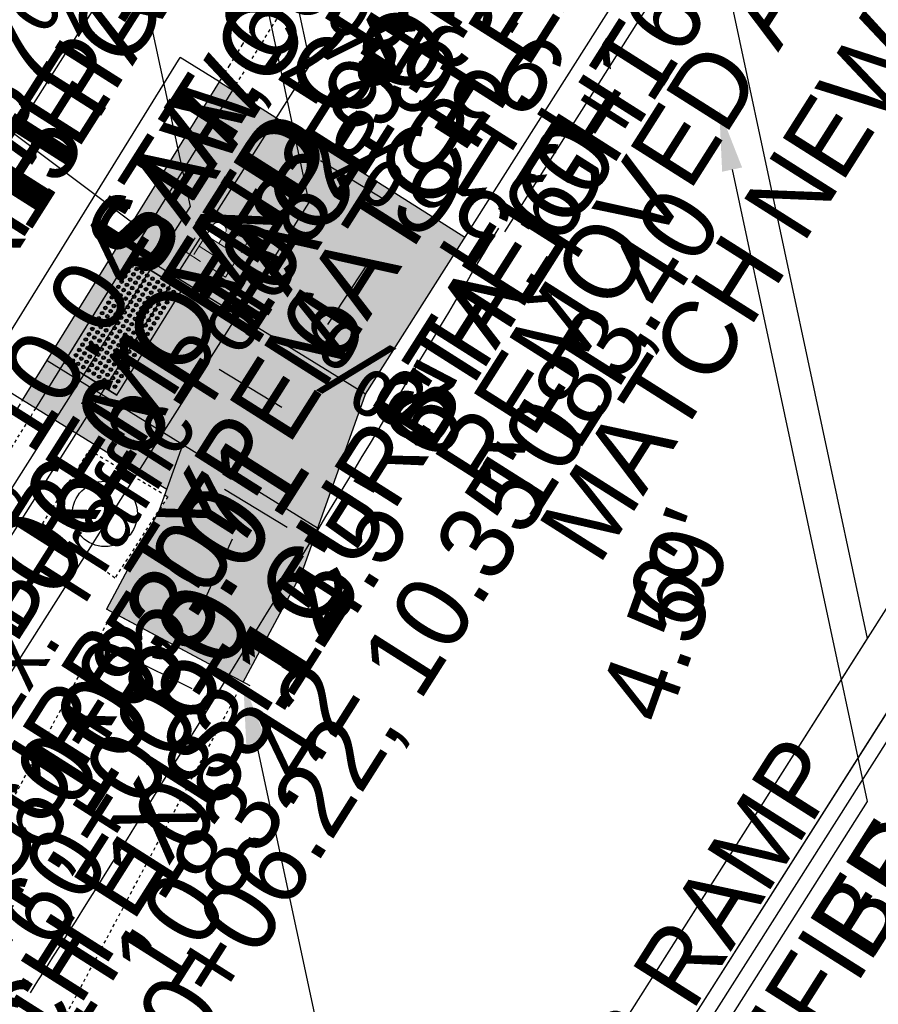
# Model space of a CAD drawing. Header units: feet. Extents: x 2249379 to 2249587, y 438002 to 438313.
# Tile 6 of 15: x 2249415 to 2249443, y 438162 to 438194. Entities that reach past the tile are written whole.
import ezdxf
from ezdxf import colors
from ezdxf.entities.mleader import LeaderData, LeaderLine
from ezdxf.math import Vec2, Vec3

# ---------------------------------------------------------------- set-up
doc = ezdxf.new("R2010")
doc.units = ezdxf.units.FT
doc.header["$MEASUREMENT"] = 0
for name, pattern in [('OhDOT_USTN1', [0.055, 0.014, -0.041]), ('OhDOT_USTN3', [0.22, 0.165, -0.055]), ('OhDOT_USTN5', [0.11, 0.055, -0.055]), ('rowex', [0])]:
    doc.linetypes.add(name, pattern=pattern)
doc.layers.add('5PPBLDG-HAT', color=253, linetype='Continuous', transparency=0.6)
doc.layers.add('PV_P_Curb-Ramp', color=231, linetype='Continuous', transparency=0.5)
for name, color, linetype in [('GE_P_CL_Text', 7, 'Continuous'), ('PV_P_Curb', 120, 'Continuous'), ('PV_P_Saw_Cut_Line', 62, 'Continuous'), ('PV_P_Walk', 231, 'Continuous'), ('PV_X_Curb', 120, 'OhDOT_USTN1'), ('PV_X_EOP', 7, 'OhDOT_USTN3'), ('PV_X_Text', 7, 'Continuous'), ('PV_X_Walk', 120, 'OhDOT_USTN5'), ('RD_X_Wall', 120, 'OhDOT_USTN1'), ('RW_X_Fee_RW', 6, 'rowex'), ('SG_X_Poles', 7, 'Continuous'), ('SG_X_PullBox', 7, 'Continuous'), ('TX_P_20', 7, 'Continuous')]:
    doc.layers.add(name, color=color, linetype=linetype)
doc.styles.add('Slanted-Normal', font='font31.shx', dxfattribs={"height": 0.12})
doc.styles.get("Standard").update_dxf_attribs({"font": 'arial.ttf'})
doc.styles.add('Straight-Normal', font='font30.shx', dxfattribs={"height": 0.14})

# ---------------------------------------------------------------- blocks, each defined once
blk = doc.blocks.new('SIGPB')
at = {"layer": 'SG_X_PullBox', "color": 7, "linetype": 'Continuous', "lineweight": 0, "flags": 128}
for points in [[(-0.02, 0.075), (-0.075, 0.075), (-0.075, 0.02)], [(0.075, 0.02), (0.075, 0.075), (0.02, 0.075)], [(-0.0678, 0.05), (-0.0056, 0.05)], [(-0.0363, 0.05), (-0.0363, -0.05)], [(0.0056, -0.05), (0.0056, 0.05), (0.0434, 0.05), (0.0473, 0.0492), (0.0528, 0.0476), (0.0552, 0.0461), (0.0576, 0.0445), (0.0607, 0.0405), (0.0631, 0.0366), (0.0646, 0.0303), (0.0646, 0.0209), (0.0639, 0.0177), (0.0623, 0.013), (0.0591, 0.0075), (0.056, 0.0051), (0.0536, 0.0035), (0.052, 0.0027), (0.0497, 0.002), (0.0426, 0.0012), (0.0056, 0.0012)], [(0.0426, 0.0012), (0.0646, -0.05)], [(-0.075, -0.02), (-0.075, -0.075), (-0.02, -0.075)], [(0.02, -0.075), (0.075, -0.075), (0.075, -0.02)]]:
    blk.add_lwpolyline(points, dxfattribs=at)
blk = doc.blocks.new('HANDFEELERS')
at = {"layer": 'PV_P_Curb-Ramp'}
for p, q in [((0.521, 1.869), (2.517, 2.005)), ((0.793, -2.122), (2.788, -1.986))]:
    blk.add_line(p, q, dxfattribs=at)
for points in [[(2.788, -1.986), (2.517, 2.005)], [(0.793, -2.122), (0.521, 1.869)]]:
    blk.add_lwpolyline(points, dxfattribs=at)
for centre, radius in [((0.735, 1.684), 0.0583), ((0.735, 1.684), 0.03), ((0.935, 1.697), 0.0583), ((0.935, 1.697), 0.03), ((1.134, 1.711), 0.0583), ((1.134, 1.711), 0.03), ((1.334, 1.724), 0.0583), ((1.334, 1.724), 0.03), ((1.534, 1.738), 0.0583), ((1.547, 1.538), 0.0583), ((1.534, 1.738), 0.03), ((1.733, 1.751), 0.0583), ((1.747, 1.552), 0.0583), ((1.733, 1.751), 0.03), ((1.933, 1.765), 0.0583), ((1.946, 1.565), 0.0583), ((1.933, 1.765), 0.03), ((1.946, 1.565), 0.03), ((2.132, 1.778), 0.0583), ((2.146, 1.579), 0.0583), ((2.132, 1.778), 0.03), ((2.146, 1.579), 0.03), ((2.332, 1.792), 0.0583), ((2.345, 1.592), 0.0583), ((2.332, 1.792), 0.03), ((2.345, 1.592), 0.03), ((0.749, 1.484), 0.0583), ((0.762, 1.284), 0.0583), ((0.749, 1.484), 0.03), ((0.762, 1.284), 0.03), ((0.948, 1.498), 0.0583), ((0.962, 1.298), 0.0583), ((0.948, 1.498), 0.03), ((0.962, 1.298), 0.03), ((1.148, 1.511), 0.0583), ((1.161, 1.312), 0.0583), ((1.148, 1.511), 0.03), ((1.161, 1.312), 0.03), ((1.348, 1.525), 0.0583), ((1.361, 1.325), 0.0583), ((1.348, 1.525), 0.03), ((1.361, 1.325), 0.03), ((1.561, 1.339), 0.0583), ((1.547, 1.538), 0.03), ((1.561, 1.339), 0.03), ((1.76, 1.352), 0.0583), ((1.747, 1.552), 0.03), ((1.76, 1.352), 0.03), ((1.96, 1.366), 0.0583), ((1.96, 1.366), 0.03), ((2.159, 1.379), 0.0583), ((2.159, 1.379), 0.03), ((2.359, 1.393), 0.0583), ((2.359, 1.393), 0.03), ((0.776, 1.085), 0.0583), ((0.776, 1.085), 0.03), ((0.975, 1.098), 0.0583), ((0.989, 0.899), 0.0583), ((0.975, 1.098), 0.03), ((1.175, 1.112), 0.0583), ((1.189, 0.912), 0.0583), ((1.175, 1.112), 0.03), ((1.375, 1.125), 0.0583), ((1.388, 0.926), 0.0583), ((1.375, 1.125), 0.03), ((1.388, 0.926), 0.03), ((1.574, 1.139), 0.0583), ((1.588, 0.939), 0.0583), ((1.574, 1.139), 0.03), ((1.588, 0.939), 0.03), ((1.774, 1.153), 0.0583), ((1.787, 0.953), 0.0583), ((1.774, 1.153), 0.03), ((1.787, 0.953), 0.03), ((1.973, 1.166), 0.0583), ((1.987, 0.967), 0.0583), ((1.973, 1.166), 0.03), ((1.987, 0.967), 0.03), ((2.173, 1.18), 0.0583), ((2.186, 0.98), 0.0583), ((2.173, 1.18), 0.03), ((2.186, 0.98), 0.03), ((2.372, 1.193), 0.0583), ((2.386, 0.994), 0.0583), ((2.372, 1.193), 0.03), ((2.386, 0.994), 0.03), ((0.789, 0.885), 0.0583), ((0.803, 0.686), 0.0583), ((0.789, 0.885), 0.03), ((0.803, 0.686), 0.03), ((1.003, 0.699), 0.0583), ((0.989, 0.899), 0.03), ((1.003, 0.699), 0.03), ((1.202, 0.713), 0.0583), ((1.189, 0.912), 0.03), ((1.202, 0.713), 0.03), ((1.402, 0.726), 0.0583), ((1.402, 0.726), 0.03), ((1.601, 0.74), 0.0583), ((1.601, 0.74), 0.03), ((1.801, 0.753), 0.0583), ((1.801, 0.753), 0.03), ((2, 0.767), 0.0583), ((2, 0.767), 0.03), ((2.2, 0.78), 0.0583), ((2.213, 0.581), 0.0583), ((2.2, 0.78), 0.03), ((2.399, 0.794), 0.0583), ((2.413, 0.594), 0.0583), ((2.399, 0.794), 0.03), ((0.816, 0.486), 0.0583), ((0.83, 0.287), 0.0583), ((0.816, 0.486), 0.03), ((1.016, 0.5), 0.0583), ((1.03, 0.3), 0.0583), ((1.016, 0.5), 0.03), ((1.03, 0.3), 0.03), ((1.216, 0.513), 0.0583), ((1.229, 0.314), 0.0583), ((1.216, 0.513), 0.03), ((1.229, 0.314), 0.03), ((1.415, 0.527), 0.0583), ((1.429, 0.327), 0.0583), ((1.415, 0.527), 0.03), ((1.429, 0.327), 0.03), ((1.615, 0.54), 0.0583), ((1.628, 0.341), 0.0583), ((1.615, 0.54), 0.03), ((1.628, 0.341), 0.03), ((1.814, 0.554), 0.0583), ((1.828, 0.354), 0.0583), ((1.814, 0.554), 0.03), ((1.828, 0.354), 0.03), ((2.014, 0.567), 0.0583), ((2.027, 0.368), 0.0583), ((2.014, 0.567), 0.03), ((2.027, 0.368), 0.03), ((2.227, 0.381), 0.0583), ((2.213, 0.581), 0.03), ((2.227, 0.381), 0.03), ((2.426, 0.395), 0.0583), ((2.413, 0.594), 0.03), ((2.426, 0.395), 0.03), ((0.844, 0.087), 0.0583), ((0.83, 0.287), 0.03), ((0.844, 0.087), 0.03), ((1.043, 0.101), 0.0583), ((1.043, 0.101), 0.03), ((1.243, 0.114), 0.0583), ((1.243, 0.114), 0.03), ((1.442, 0.128), 0.0583), ((1.442, 0.128), 0.03), ((1.642, 0.141), 0.0583), ((1.655, -0.058), 0.0583), ((1.642, 0.141), 0.03), ((1.841, 0.155), 0.0583), ((1.855, -0.045), 0.0583), ((1.841, 0.155), 0.03), ((2.041, 0.168), 0.0583), ((2.054, -0.031), 0.0583), ((2.041, 0.168), 0.03), ((2.24, 0.182), 0.0583), ((2.254, -0.018), 0.0583), ((2.24, 0.182), 0.03), ((2.254, -0.018), 0.03), ((2.44, 0.195), 0.0583), ((2.453, -0.004), 0.0583), ((2.44, 0.195), 0.03), ((2.453, -0.004), 0.03), ((0.857, -0.112), 0.0583), ((0.871, -0.312), 0.0583), ((0.857, -0.112), 0.03), ((0.871, -0.312), 0.03), ((1.057, -0.099), 0.0583), ((1.07, -0.298), 0.0583), ((1.057, -0.099), 0.03), ((1.07, -0.298), 0.03), ((1.256, -0.085), 0.0583), ((1.27, -0.285), 0.0583), ((1.256, -0.085), 0.03), ((1.27, -0.285), 0.03), ((1.456, -0.072), 0.0583), ((1.469, -0.271), 0.0583), ((1.456, -0.072), 0.03), ((1.469, -0.271), 0.03), ((1.669, -0.258), 0.0583), ((1.655, -0.058), 0.03), ((1.669, -0.258), 0.03), ((1.868, -0.244), 0.0583), ((1.855, -0.045), 0.03), ((1.868, -0.244), 0.03), ((2.068, -0.231), 0.0583), ((2.054, -0.031), 0.03), ((2.068, -0.231), 0.03), ((2.267, -0.217), 0.0583), ((2.267, -0.217), 0.03), ((2.467, -0.204), 0.0583), ((2.467, -0.204), 0.03), ((0.884, -0.511), 0.0583), ((0.884, -0.511), 0.03), ((1.084, -0.498), 0.0583), ((1.084, -0.498), 0.03), ((1.283, -0.484), 0.0583), ((1.297, -0.684), 0.0583), ((1.283, -0.484), 0.03), ((1.483, -0.471), 0.0583), ((1.496, -0.67), 0.0583), ((1.483, -0.471), 0.03), ((1.682, -0.457), 0.0583), ((1.696, -0.657), 0.0583), ((1.682, -0.457), 0.03), ((1.696, -0.657), 0.03), ((1.882, -0.444), 0.0583), ((1.895, -0.643), 0.0583), ((1.882, -0.444), 0.03), ((1.895, -0.643), 0.03), ((2.081, -0.43), 0.0583), ((2.095, -0.63), 0.0583), ((2.081, -0.43), 0.03), ((2.095, -0.63), 0.03), ((2.281, -0.417), 0.0583), ((2.294, -0.616), 0.0583), ((2.281, -0.417), 0.03), ((2.294, -0.616), 0.03), ((2.48, -0.403), 0.0583), ((2.494, -0.603), 0.0583), ((2.48, -0.403), 0.03), ((2.494, -0.603), 0.03), ((0.898, -0.711), 0.0583), ((0.911, -0.911), 0.0583), ((0.898, -0.711), 0.03), ((0.911, -0.911), 0.03), ((1.097, -0.697), 0.0583), ((1.111, -0.897), 0.0583), ((1.097, -0.697), 0.03), ((1.111, -0.897), 0.03), ((1.31, -0.883), 0.0583), ((1.297, -0.684), 0.03), ((1.31, -0.883), 0.03), ((1.51, -0.87), 0.0583), ((1.496, -0.67), 0.03), ((1.51, -0.87), 0.03), ((1.709, -0.856), 0.0583), ((1.709, -0.856), 0.03), ((1.909, -0.843), 0.0583), ((1.909, -0.843), 0.03), ((2.108, -0.829), 0.0583), ((2.108, -0.829), 0.03), ((2.308, -0.816), 0.0583), ((2.308, -0.816), 0.03), ((2.507, -0.802), 0.0583), ((2.521, -1.002), 0.0583), ((2.507, -0.802), 0.03), ((0.925, -1.11), 0.0583), ((0.938, -1.31), 0.0583), ((0.925, -1.11), 0.03), ((1.124, -1.097), 0.0583), ((1.138, -1.296), 0.0583), ((1.124, -1.097), 0.03), ((1.138, -1.296), 0.03), ((1.324, -1.083), 0.0583), ((1.337, -1.283), 0.0583), ((1.324, -1.083), 0.03), ((1.337, -1.283), 0.03), ((1.523, -1.069), 0.0583), ((1.537, -1.269), 0.0583), ((1.523, -1.069), 0.03), ((1.537, -1.269), 0.03), ((1.723, -1.056), 0.0583), ((1.736, -1.256), 0.0583), ((1.723, -1.056), 0.03), ((1.736, -1.256), 0.03), ((1.922, -1.042), 0.0583), ((1.936, -1.242), 0.0583), ((1.922, -1.042), 0.03), ((1.936, -1.242), 0.03), ((2.122, -1.029), 0.0583), ((2.135, -1.228), 0.0583), ((2.122, -1.029), 0.03), ((2.135, -1.228), 0.03), ((2.321, -1.015), 0.0583), ((2.335, -1.215), 0.0583), ((2.321, -1.015), 0.03), ((2.335, -1.215), 0.03), ((2.535, -1.201), 0.0583), ((2.521, -1.002), 0.03), ((2.535, -1.201), 0.03), ((0.952, -1.509), 0.0583), ((0.938, -1.31), 0.03), ((0.952, -1.509), 0.03), ((1.151, -1.496), 0.0583), ((1.151, -1.496), 0.03), ((1.351, -1.482), 0.0583), ((1.351, -1.482), 0.03), ((1.55, -1.469), 0.0583), ((1.55, -1.469), 0.03), ((1.75, -1.455), 0.0583), ((1.75, -1.455), 0.03), ((1.949, -1.442), 0.0583), ((1.963, -1.641), 0.0583), ((1.949, -1.442), 0.03), ((2.149, -1.428), 0.0583), ((2.162, -1.628), 0.0583), ((2.149, -1.428), 0.03), ((2.349, -1.414), 0.0583), ((2.362, -1.614), 0.0583), ((2.349, -1.414), 0.03), ((2.362, -1.614), 0.03), ((2.548, -1.401), 0.0583), ((2.562, -1.601), 0.0583), ((2.548, -1.401), 0.03), ((2.562, -1.601), 0.03), ((0.965, -1.709), 0.0583), ((0.979, -1.908), 0.0583), ((0.965, -1.709), 0.03), ((0.979, -1.908), 0.03), ((1.165, -1.695), 0.0583), ((1.178, -1.895), 0.0583), ((1.165, -1.695), 0.03), ((1.178, -1.895), 0.03), ((1.364, -1.682), 0.0583), ((1.378, -1.881), 0.0583), ((1.364, -1.682), 0.03), ((1.378, -1.881), 0.03), ((1.564, -1.668), 0.0583), ((1.577, -1.868), 0.0583), ((1.564, -1.668), 0.03), ((1.577, -1.868), 0.03), ((1.763, -1.655), 0.0583), ((1.777, -1.854), 0.0583), ((1.763, -1.655), 0.03), ((1.777, -1.854), 0.03), ((1.976, -1.841), 0.0583), ((1.963, -1.641), 0.03), ((1.976, -1.841), 0.03), ((2.176, -1.827), 0.0583), ((2.162, -1.628), 0.03), ((2.176, -1.827), 0.03), ((2.376, -1.814), 0.0583), ((2.376, -1.814), 0.03), ((2.575, -1.8), 0.0583), ((2.575, -1.8), 0.03)]:
    blk.add_circle(centre, radius, dxfattribs=at)

msp = doc.modelspace()

# ---------------------------------------------------------------- hatches: boundary and pattern name
at = {"layer": '5PPBLDG-HAT'}
h = msp.add_hatch(color=256, dxfattribs=at)
h.dxf.hatch_style = 1
h.paths.add_polyline_path([(2249418.166, 438186.939), (2249418.591, 438186.676), (2249421.8, 438191.865), (2249421.377, 438192.133)])
h = msp.add_hatch(color=256, dxfattribs=at)
h.dxf.hatch_style = 1
h.paths.add_polyline_path([(2249421.8, 438191.865), (2249418.591, 438186.676), (2249426.081, 438182.045), (2249429.294, 438187.113)])
h.paths.add_polyline_path([(2249421.55, 438187.227), (2249421.352, 438186.914), (2249420.94, 438187.176), (2249421.142, 438187.495), (2249421.17, 438187.524), (2249421.213, 438187.562), (2249421.239, 438187.574), (2249421.265, 438187.585), (2249421.347, 438187.594), (2249421.422, 438187.569), (2249421.502, 438187.519), (2249421.525, 438187.495), (2249421.556, 438187.456), (2249421.586, 438187.4), (2249421.591, 438187.329), (2249421.582, 438187.291)], flags=16)
h.paths.add_polyline_path([(2249424.782, 438184.511), (2249426.036, 438186.489), (2249425.276, 438186.971), (2249424.022, 438184.992)], flags=24)
h.paths.add_polyline_path([(2249427.206, 438184.137), (2249427.787, 438185.054), (2249427.027, 438185.536), (2249426.446, 438184.62)], flags=24)
h = msp.add_hatch(color=256, dxfattribs=at)
h.dxf.hatch_style = 1
h.paths.add_polyline_path([(2249418.591, 438186.676), (2249418.166, 438186.939), (2249415.808, 438183.126), (2249416.234, 438182.863)])
h = msp.add_hatch(color=256, dxfattribs=at)
h.dxf.hatch_style = 1
h.paths.add_polyline_path([(2249418.062, 438182.017), (2249416.361, 438183.068), (2249416.234, 438182.863), (2249424.541, 438177.727), (2249426.081, 438182.045), (2249418.591, 438186.676), (2249418.464, 438186.471), (2249420.165, 438185.419)])
h.paths.add_polyline_path([(2249421.316, 438180.848), (2249418.936, 438182.358), (2249418.454, 438181.598), (2249420.834, 438180.088)], flags=24)
h.paths.add_polyline_path([(2249422.899, 438183.741), (2249420.973, 438184.962), (2249420.491, 438184.202), (2249422.417, 438182.981)], flags=24)
h.paths.add_polyline_path([(2249424.672, 438178.906), (2249425.517, 438181.274), (2249424.669, 438181.576), (2249423.825, 438179.208)], flags=24)
h.paths.add_polyline_path([(2249423.258, 438181.269), (2249421.09, 438182.643), (2249420.608, 438181.883), (2249422.776, 438180.509)], flags=24)
h = msp.add_hatch(color=256, dxfattribs=at)
h.dxf.hatch_style = 1
h.paths.add_polyline_path([(2249418.464, 438186.471), (2249416.361, 438183.068), (2249418.062, 438182.017), (2249420.165, 438185.419)])
h = msp.add_hatch(color=256, dxfattribs=at)
h.dxf.hatch_style = 1
h.paths.add_polyline_path([(2249415.808, 438183.126), (2249415.02, 438181.85), (2249415.445, 438181.587), (2249416.234, 438182.863)])
h = msp.add_hatch(color=256, dxfattribs=at)
h.dxf.hatch_style = 1
h.paths.add_polyline_path([(2249416.234, 438182.863), (2249415.445, 438181.587), (2249419.676, 438178.971), (2249420.191, 438180.416)])
h = msp.add_hatch(color=256, dxfattribs=at)
h.dxf.hatch_style = 1
h.paths.add_polyline_path([(2249420.191, 438180.416), (2249419.614, 438178.797), (2249419.703, 438178.744), (2249419.463, 438178.374), (2249419.441, 438178.313), (2249417.73, 438175.111), (2249421.691, 438172.994, 0.001467), (2249424.478, 438177.55), (2249424.541, 438177.727)])
h.paths.add_polyline_path([(2249423.425, 438177.398), (2249421.258, 438178.772), (2249420.776, 438178.012), (2249422.943, 438176.638)], flags=24)
h.paths.add_polyline_path([(2249420.458, 438175.013), (2249421.459, 438177.11), (2249420.647, 438177.498), (2249419.646, 438175.401)], flags=24)
h.paths.add_polyline_path([(2249421.435, 438172.254), (2249422.153, 438173.596), (2249421.227, 438174.091), (2249420.509, 438172.749)], flags=9)
h = msp.add_hatch(color=256, dxfattribs=at)
h.dxf.hatch_style = 1
h.paths.add_polyline_path([(2249424.026, 438176.282), (2249424.478, 438177.55, -0.001467), (2249421.691, 438172.994), (2249422.14, 438172.754)])

# ---------------------------------------------------------------- linework, layer by layer
at = {"layer": 'GE_P_CL_Text'}
for p, q in [((2249418.796, 438187.411, -544.113), (2249414.061, 438190.961, -78.653)), ((2249422.365, 438172.634, 1083.627), (2249421.924, 438172.87, 1083.627))]:
    msp.add_line(p, q, dxfattribs=at)
at = {"layer": 'PV_P_Curb'}
for p, q in [((2249415.02, 438181.85), (2249421.377, 438192.133)), ((2249415.445, 438181.587), (2249421.8, 438191.865))]:
    msp.add_line(p, q, dxfattribs=at)
msp.add_arc((2249484.158, 438087.107, 1083.62), 84.73, 106.20407, 106.20407, dxfattribs=at)
at = {"layer": 'PV_P_Saw_Cut_Line'}
msp.add_line((2249413.744, 438182.639), (2249420.101, 438192.922), dxfattribs=at)
for points in [[(2249421.377, 438192.133), (2249420.101, 438192.922)], [(2249415.02, 438181.85), (2249413.744, 438182.639)]]:
    msp.add_lwpolyline(points, dxfattribs=at)
at = {"layer": 'PV_P_Walk'}
for p, q in [((2249426.081, 438182.045), (2249418.166, 438186.939)), ((2249420.165, 438185.419), (2249418.464, 438186.471)), ((2249418.062, 438182.017), (2249420.165, 438185.419)), ((2249418.062, 438182.017), (2249416.361, 438183.068))]:
    msp.add_line(p, q, dxfattribs=at)
for points, elevation in [([(2249426.081, 438182.045), (2249487.715, 438279.249)], 1083.62), ([(2249421.82, 438184.68), (2249418.591, 438186.676)], 1083.627), ([(2249422.14, 438172.754), (2249424.026, 438176.282)], 1083.627), ([(2249422.14, 438172.754), (2249417.93, 438175.004)], 1083.627)]:
    msp.add_lwpolyline(points, dxfattribs=dict(at, elevation=elevation))
for points in [[(2249421.377, 438192.133), (2249429.294, 438187.113)], [(2249424.541, 438177.727), (2249415.808, 438183.126)], [(2249424.026, 438176.282), (2249426.081, 438182.045)], [(2249419.676, 438178.971), (2249415.02, 438181.85)], [(2249419.441, 438178.313), (2249420.191, 438180.416)], [(2249419.441, 438178.313), (2249417.73, 438175.111)], [(2249422.14, 438172.754), (2249417.73, 438175.111)]]:
    msp.add_lwpolyline(points, dxfattribs=at)
at = {"layer": 'PV_X_Curb', "elevation": 1082.916}
for points in [[(2249421.8, 438191.865), (2249438.034, 438218.122), (2249440.508, 438221.974), (2249452.109, 438240.32), (2249456.612, 438247.863), (2249456.612, 438247.863), (2249458.702, 438251.332), (2249462.809, 438258), (2249462.809, 438258), (2249469.368, 438268.399), (2249466.863, 438269.827), (2249469.106, 438273.667), (2249471.754, 438272.402), (2249483.81, 438293.081)], [(2249408.483, 438170.227), (2249409.715, 438172.32), (2249415.445, 438181.587)]]:
    msp.add_lwpolyline(points, dxfattribs=at)
at = {"layer": 'PV_X_EOP', "elevation": 1082.916}
for points in [[(2249421.377, 438192.133), (2249437.611, 438218.388), (2249440.087, 438222.242), (2249451.683, 438240.582), (2249455.902, 438247.649), (2249455.144, 438248.013), (2249457.406, 438251.741), (2249462.025, 438259.055), (2249462.648, 438258.681), (2249468.666, 438268.224), (2249466.176, 438269.643), (2249468.906, 438274.316), (2249471.554, 438273.052), (2249483.407, 438293.382)], [(2249408.052, 438170.481), (2249409.287, 438172.579), (2249415.02, 438181.85)]]:
    msp.add_lwpolyline(points, dxfattribs=at)
at = {"layer": 'PV_X_Walk', "elevation": 1083.627}
for points in [[(2249411.491, 438162.956), (2249417.93, 438175.004)], [(2249414.928, 438159.198), (2249422.14, 438172.754)]]:
    msp.add_lwpolyline(points, dxfattribs=at)
at = {"layer": 'RD_X_Wall', "elevation": 1083.462}
msp.add_lwpolyline([(2249417.997, 438176.109), (2249415.658, 438177.867), (2249417.182, 438180.238), (2249419.703, 438178.744)], close=True, dxfattribs=at)
at = {"layer": 'RW_X_Fee_RW'}
msp.add_lwpolyline([(2249430.582, 438187.292), (2249492.52, 438284.958), (2249493.56, 438286.597)], dxfattribs=at)
msp.add_arc((2248646.841, 438650.047, 1083.62), 909.93, 327.617673, 329.440696, dxfattribs=at)
at = {"layer": 'SG_X_Poles'}
msp.add_circle((2249417.672, 438178.182), 1.053, dxfattribs=at)
at = {"layer": 'TX_P_20', "linetype": 'ByBlock', "lineweight": -2}
for points, elevation in [([(2249424.63, 438189.595), (2249426.648, 438188.364)], 1083.62), ([(2249424.87, 438184.301), (2249426.171, 438186.276)], 1083.62), ([(2249421.366, 438182.857), (2249423.385, 438181.625)], 1083.627), ([(2249421.534, 438178.986), (2249423.552, 438177.754)], 1083.627), ([(2249421.787, 438177.362), (2249420.804, 438175.211)], 1083.62), ([(2249418.365, 438173.602), (2249420.479, 438172.542)], 1083.627)]:
    msp.add_lwpolyline(points, dxfattribs=dict(at, elevation=elevation))
at = {"layer": 'TX_P_20'}
for points in [[(2249424.981, 438189.184, 1083.62), (2249424.657, 438189.574, 1083.62), (2249425.09, 438189.31, 1083.62)], [(2249425.012, 438184.823, 1083.62), (2249424.886, 438184.332, 1083.62), (2249425.165, 438184.755, 1083.62)], [(2249421.263, 438182.727, 1083.627), (2249420.939, 438183.118, 1083.627), (2249421.372, 438182.854, 1083.627)], [(2249421.431, 438178.857, 1083.627), (2249421.107, 438179.247, 1083.627), (2249421.54, 438178.983, 1083.627)], [(2249421.42, 438176.965, 1083.62), (2249421.769, 438177.332, 1083.62), (2249421.559, 438176.871, 1083.62)], [(2249418.273, 438173.464, 1083.627), (2249417.918, 438173.826, 1083.627), (2249418.371, 438173.599, 1083.627)]]:
    msp.add_solid(points, dxfattribs=at)

# ---------------------------------------------------------------- block references
at = {"layer": '5PPBLDG-HAT', "rotation": 324.3829593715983}
msp.add_blockref('HANDFEELERS', (2249416.952, 438185.255), dxfattribs=at)
at = {"layer": 'RD_X_Wall', "xscale": 10, "yscale": 10, "zscale": 10, "rotation": 57.61767281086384}
msp.add_blockref('SIGPB', (2249421.332, 438186.861, 1083.491), dxfattribs=at)

# ---------------------------------------------------------------- texts
at = {"layer": 'GE_P_CL_Text', "style": 'Slanted-Normal'}
for s, insert, char_height, width, attachment_point, rotation in [('REMOVED AND REPLACED TO MATCH NEW RAMP', (2249428.206, 438179.899, 1083.627), 2.4, 57.4825, 1, 57.6177), ("HEIGHT FLUSH WITH PAV'T\\PSTA. 60+10.12, 9.31' LT\\P1082.94", (2249413.512, 438189.217, 1083.627), 2.4, 57.4825, 1, 57.6177), ("END CURB REMOVED\\PMATCH EXIST. CURB HEIGHT\\PSTA. 60+16.12, 9.37' LT\\P1083.40", (2249419.298, 438185.548, 1083.627), 2.4, 57.4825, 1, 57.6177), ('SAWCUT ALONG\\PFACE OF CURB', (2249417.11, 438186.935, 1083.627), 2.4, 57.4825, 1, 57.6177), ("HEIGHT FLUSH WITH PAV'T\\PSTA. 60+07.69, 10.04' LT,\\P1082.92", (2249397.433, 438163.793, 1083.633), 2.4, 57.4825, 1, 57.6177), ('7.67%', (2249413.201, 438187.785, 1083.62), 2.4, 57.4825, 7, 57.6263), ("9.31'", (2249431.496, 438190.881, 1083.627), 2.4, 57.4825, 1, 147.6177), ('1.56%', (2249431.854, 438188.409, 1083.627), 2.4, 57.4825, 1, 147.6177), ("10.27'", (2249429.913, 438187.988, 1083.627), 2.4, 57.4825, 1, 147.6177), ("BEGIN CURB REMOVED\\PBEGIN CURB, TYPE 6\\PMATCH EXIST. CURB HEIGHT\\PSTA. 10+06.22, 10.35' LT,\\P1083.42", (2249403.197, 438160.139, 1083.627), 2.4, 57.4825, 1, 57.6177), ('BEGIN CROSS-SLOPE\\PTRANSITION\\PSTA. 60+10.12,\\P1083.09', (2249440.31, 438164.916), 2.4, 57.4825, 1, 57.6177), ('CR15', (2249413.921, 438187.374, 1083.62), 2.4, 14.37063, 5, 57.6177), ('1.56%', (2249432.022, 438184.538, 1083.627), 2.4, 57.4825, 1, 147.6177), ('2%', (2249428.074, 438180.295, 1083.627), 2.4, 57.4825, 1, 152.3785), ("STA. 60+06.61\\P5' LT, 1083.01", (2249405.304, 438163.536, 1083.62), 2.8, 57.4825, 1, 57.6177), ('WORK IS PERMITTED UNDER R/W CONTROL LETTER', (2249429.65, 438140.902), 2.4, 57.4825, 1, 57.6177), ("6'", (2249426.425, 438181.029, 1083.627), 2.4, 57.4825, 1, 57.6177), ("4.5'", (2249423.214, 438175.332, 1083.627), 2.4, 57.4825, 1, 57.6177), ("STA. 60+05.07\\P5' LT, 1083.12", (2249409.379, 438161.557, 2167.24), 2.4, 57.4825, 1, 57.6177), ("4.59'", (2249433.535, 438172.098, 1083.62), 2.4, 57.4825, 1, 70.3736), ("1.5'", (2249421.629, 438173.405, 1083.627), 2.4, 57.4825, 1, 57.6177), ("6'", (2249434.347, 438175.541, 1083.62), 2.4, 57.4825, 1, 57.6177), ('60', (2249421.64, 438173.008, 1083.627), 2.8, 30.81744, 8, 61.8782), ("STA. 60+00\\P5' LT, 1083.42", (2249409.659, 438158.514, 1083.627), 2.4, 57.4825, 1, 57.6177), ('BEGIN CURB RAMP\\PTYPE B2 MODIFIED\\PSTA. 60+00\\P1083.52', (2249423.424, 438145.741, 1083.627), 2.4, 57.4825, 1, 57.6177)]:
    msp.add_mtext(s, dxfattribs=dict(at, insert=insert, char_height=char_height, width=width, attachment_point=attachment_point, rotation=rotation))
at = {"layer": 'PV_X_Text', "insert": (2249412.572, 438171.953, 1086.254), "char_height": 2, "width": 725.59682, "attachment_point": 1, "rotation": 57.6177, "style": 'Straight-Normal'}
msp.add_mtext('Ex. Traffic Pole', dxfattribs=at)

# ---------------------------------------------------------------- leaders
at = {"layer": 'TX_P_20'}
ml = msp.add_multileader_mtext('Standard', dxfattribs=at)
ml.set_content('', color=(178, 178, 178))
ml.set_leader_properties()
ml.build(insert=Vec2(0, 0))
ml.multileader.update_dxf_attribs({"dogleg_length": 2.2, "arrow_head_size": 2, "scale": 20})
ctx = ml.context
ctx.base_point, ctx.scale, ctx.char_height, ctx.arrow_head_size, ctx.landing_gap_size, ctx.plane_origin, ctx.plane_x_axis, ctx.plane_y_axis = Vec3(2249435.674, 438160.373, 1083.627), 20, 2, 2, 1.8, Vec3(2249409.723, 438193.505, 1083.627), Vec3(-0.535566, -0.844493), Vec3(0.844493, -0.535566)
notes = []
notes.append((ctx, [(1, (1, 1, 0), (2249459.239, 438197.531, 1083.627), (-0.535566, -0.844493), 44, [(0, [(2249454.457, 438219.89, 1083.627)], 0, [])])]))
ctx.mtext.insert, ctx.mtext.text_direction, ctx.mtext.rotation, ctx.mtext.flow_direction = Vec3(2249435.554, 438158.318, 1083.627), Vec3(-0.535566, -0.844493), 3.141517, 5
ml = msp.add_multileader_mtext('Standard', dxfattribs=at)
ml.set_content('', color=256)
ml.set_leader_properties()
ml.build(insert=Vec2(0, 0))
ml.multileader.update_dxf_attribs({"dogleg_length": 2.2, "arrow_head_size": 2, "scale": 20})
ctx = ml.context
ctx.base_point, ctx.scale, ctx.char_height, ctx.arrow_head_size, ctx.landing_gap_size, ctx.plane_origin, ctx.plane_x_axis, ctx.plane_y_axis = Vec3(2249394.934, 438159.219, 1083.627), 20, 2, 2, 1.8, Vec3(2249368.983, 438192.351, 1083.627), Vec3(-0.535566, -0.844493), Vec3(0.844493, -0.535566)
notes.append((ctx, [(1, (1, 1, 0), (2249418.499, 438196.377, 1083.627), (-0.535566, -0.844493), 44, [(0, [(2249413.717, 438218.736, 1083.627)], 0, [])])]))
ctx.mtext.insert, ctx.mtext.text_direction, ctx.mtext.rotation, ctx.mtext.flow_direction = Vec3(2249394.814, 438157.164, 1083.627), Vec3(-0.535566, -0.844493), 3.141517, 5
ml = msp.add_multileader_mtext('Standard', dxfattribs=at)
ml.set_content('', color=(178, 178, 178))
ml.set_leader_properties()
ml.build(insert=Vec2(0, 0))
ml.multileader.update_dxf_attribs({"dogleg_length": 2.2, "arrow_head_size": 2, "scale": 20})
ctx = ml.context
ctx.base_point, ctx.scale, ctx.char_height, ctx.arrow_head_size, ctx.landing_gap_size, ctx.plane_origin, ctx.plane_x_axis, ctx.plane_y_axis = Vec3(2249400.73, 438155.544, 1083.627), 20, 2, 2, 1.8, Vec3(2249374.779, 438188.676, 1083.627), Vec3(-0.535566, -0.844493), Vec3(0.844493, -0.535566)
notes.append((ctx, [(1, (1, 1, 0), (2249424.295, 438192.702, 1083.627), (-0.535566, -0.844493), 44, [(0, [(2249419.513, 438215.061, 1083.627)], 0, [])])]))
ctx.mtext.insert, ctx.mtext.text_direction, ctx.mtext.rotation, ctx.mtext.flow_direction = Vec3(2249400.61, 438153.489, 1083.627), Vec3(-0.535566, -0.844493), 3.141517, 5
ml = msp.add_multileader_mtext('Standard', dxfattribs=at)
ml.set_content('', color=(178, 178, 178))
ml.set_leader_properties()
ml.build(insert=Vec2(0, 0))
ml.multileader.update_dxf_attribs({"dogleg_length": 2.2, "arrow_head_size": 2, "scale": 20})
ctx = ml.context
ctx.base_point, ctx.scale, ctx.char_height, ctx.arrow_head_size, ctx.landing_gap_size, ctx.plane_origin, ctx.plane_x_axis, ctx.plane_y_axis = Vec3(2249400.695, 438151.08, 1083.627), 20, 2, 2, 1.8, Vec3(2249374.744, 438184.211, 1083.627), Vec3(-0.535566, -0.844493), Vec3(0.844493, -0.535566)
notes.append((ctx, [(1, (1, 1, 0), (2249424.259, 438188.237, 1083.627), (-0.535566, -0.844493), 44, [(0, [(2249419.478, 438210.596, 1083.627)], 0, [])])]))
ctx.mtext.insert, ctx.mtext.text_direction, ctx.mtext.rotation, ctx.mtext.flow_direction = Vec3(2249400.575, 438149.024, 1083.627), Vec3(-0.535566, -0.844493), 3.141517, 5
ml = msp.add_multileader_mtext('Standard', dxfattribs=at)
ml.set_content('', color=(178, 178, 178))
ml.set_leader_properties()
ml.build(insert=Vec2(0, 0))
ml.multileader.update_dxf_attribs({"dogleg_length": 2.2, "arrow_head_size": 2, "scale": 20})
ctx = ml.context
ctx.base_point, ctx.scale, ctx.char_height, ctx.arrow_head_size, ctx.landing_gap_size, ctx.plane_origin, ctx.plane_x_axis, ctx.plane_y_axis = Vec3(2249396.858, 438150.949, 1083.62), 20, 2, 2, 1.8, Vec3(2249370.908, 438184.08, 1083.62), Vec3(-0.535566, -0.844493), Vec3(0.844493, -0.535566)
notes.append((ctx, [(1, (1, 1, 0), (2249420.423, 438188.106, 1083.62), (-0.535566, -0.844493), 44, [(0, [(2249415.641, 438210.465, 1083.62)], 0, [])])]))
ctx.mtext.insert, ctx.mtext.text_direction, ctx.mtext.rotation, ctx.mtext.flow_direction = Vec3(2249396.739, 438148.893, 1083.62), Vec3(-0.535566, -0.844493), 3.141517, 5
ml = msp.add_multileader_mtext('Standard', dxfattribs=at)
ml.set_content('', color=(178, 178, 178))
ml.set_leader_properties()
ml.build(insert=Vec2(0, 0))
ml.multileader.update_dxf_attribs({"dogleg_length": 2.2, "arrow_head_size": 2, "scale": 20})
ctx = ml.context
ctx.base_point, ctx.scale, ctx.char_height, ctx.arrow_head_size, ctx.landing_gap_size, ctx.plane_origin, ctx.plane_x_axis, ctx.plane_y_axis = Vec3(2249427.067, 438150.179, 1083.62), 20, 2, 2, 1.8, Vec3(2249401.117, 438183.311, 1083.62), Vec3(-0.535566, -0.844493), Vec3(0.844493, -0.535566)
notes.append((ctx, [(1, (1, 1, 0), (2249450.632, 438187.337, 1083.62), (-0.535566, -0.844493), 44, [(0, [(2249445.851, 438209.696, 1083.62)], 0, [])])]))
ctx.mtext.insert, ctx.mtext.text_direction, ctx.mtext.rotation, ctx.mtext.flow_direction = Vec3(2249426.948, 438148.124, 1083.62), Vec3(-0.535566, -0.844493), 3.141517, 5
ml = msp.add_multileader_mtext('Standard', dxfattribs=at)
ml.set_content('', color=(178, 178, 178))
ml.set_leader_properties()
ml.build(insert=Vec2(0, 0))
ml.multileader.update_dxf_attribs({"dogleg_length": 2.2, "arrow_head_size": 2, "scale": 20})
ctx = ml.context
ctx.base_point, ctx.scale, ctx.char_height, ctx.arrow_head_size, ctx.landing_gap_size, ctx.plane_origin, ctx.plane_x_axis, ctx.plane_y_axis = Vec3(2249428.646, 438148.357, 2167.247), 20, 2, 2, 1.8, Vec3(2249402.696, 438181.489, 2167.247), Vec3(-0.535566, -0.844493), Vec3(0.844493, -0.535566)
notes.append((ctx, [(1, (1, 1, 0), (2249452.211, 438185.515, 2167.247), (-0.535566, -0.844493), 44, [(0, [(2249447.43, 438207.873, 2167.247)], 0, [])])]))
ctx.mtext.insert, ctx.mtext.text_direction, ctx.mtext.rotation, ctx.mtext.flow_direction = Vec3(2249428.527, 438146.301, 2167.247), Vec3(-0.535566, -0.844493), 3.141517, 5
ml = msp.add_multileader_mtext('Standard', dxfattribs=at)
ml.set_content('', color=(178, 178, 178))
ml.set_leader_properties()
ml.build(insert=Vec2(0, 0))
ml.multileader.update_dxf_attribs({"dogleg_length": 2.2, "arrow_head_size": 2, "scale": 20})
ctx = ml.context
ctx.base_point, ctx.scale, ctx.char_height, ctx.arrow_head_size, ctx.landing_gap_size, ctx.plane_origin, ctx.plane_x_axis, ctx.plane_y_axis = Vec3(2249423.469, 438141.126, 1083.627), 20, 2, 2, 1.8, Vec3(2249397.518, 438174.257, 1083.627), Vec3(-0.535566, -0.844493), Vec3(0.844493, -0.535566)
notes.append((ctx, [(1, (1, 1, 0), (2249447.034, 438178.283, 1083.627), (-0.535566, -0.844493), 44, [(0, [(2249442.252, 438200.642, 1083.627)], 0, [])])]))
ctx.mtext.insert, ctx.mtext.text_direction, ctx.mtext.rotation, ctx.mtext.flow_direction = Vec3(2249423.35, 438139.07, 1083.627), Vec3(-0.535566, -0.844493), 3.141517, 5
ml = msp.add_multileader_mtext('Standard', dxfattribs=at)
ml.set_content('', color=(178, 178, 178))
ml.set_leader_properties()
ml.build(insert=Vec2(0, 0))
ml.multileader.update_dxf_attribs({"dogleg_length": 2.2, "arrow_head_size": 2, "scale": 20})
ctx = ml.context
ctx.base_point, ctx.scale, ctx.char_height, ctx.arrow_head_size, ctx.landing_gap_size, ctx.plane_origin, ctx.plane_x_axis, ctx.plane_y_axis = Vec3(2249418.714, 438137.005), 20, 2, 2, 1.8, Vec3(2249392.763, 438170.136), Vec3(-0.535566, -0.844493), Vec3(0.844493, -0.535566)
notes.append((ctx, [(1, (1, 1, 0), (2249442.279, 438174.162), (-0.535566, -0.844493), 44, [(0, [(2249437.497, 438196.521)], 0, [])])]))
ctx.mtext.insert, ctx.mtext.text_direction, ctx.mtext.rotation, ctx.mtext.flow_direction = Vec3(2249418.594, 438134.949), Vec3(-0.535566, -0.844493), 3.141517, 5
ml = msp.add_multileader_mtext('Standard', dxfattribs=at)
ml.set_content('', color=(178, 178, 178))
ml.set_leader_properties()
ml.build(insert=Vec2(0, 0))
ml.multileader.update_dxf_attribs({"dogleg_length": 2.2, "arrow_head_size": 2, "scale": 20})
ctx = ml.context
ctx.base_point, ctx.scale, ctx.char_height, ctx.arrow_head_size, ctx.landing_gap_size, ctx.plane_origin, ctx.plane_x_axis, ctx.plane_y_axis = Vec3(2249441.811, 438132.94, 1083.62), 20, 2, 2, 1.8, Vec3(2249415.86, 438166.072, 1083.62), Vec3(-0.535566, -0.844493), Vec3(0.844493, -0.535566)
notes.append((ctx, [(1, (1, 1, 0), (2249465.376, 438170.098, 1083.62), (-0.535566, -0.844493), 44, [(0, [(2249460.594, 438192.457, 1083.62)], 0, [])])]))
ctx.mtext.insert, ctx.mtext.text_direction, ctx.mtext.rotation, ctx.mtext.flow_direction = Vec3(2249441.691, 438130.884, 1083.62), Vec3(-0.535566, -0.844493), 3.141517, 5
ml = msp.add_multileader_mtext('Standard', dxfattribs=at)
ml.set_content('', color=(178, 178, 178))
ml.set_leader_properties()
ml.build(insert=Vec2(0, 0))
ml.multileader.update_dxf_attribs({"dogleg_length": 2.2, "arrow_head_size": 2, "scale": 20})
ctx = ml.context
ctx.base_point, ctx.scale, ctx.char_height, ctx.arrow_head_size, ctx.landing_gap_size, ctx.plane_origin, ctx.plane_x_axis, ctx.plane_y_axis = Vec3(2249439.833, 438132.387, 1083.62), 20, 2, 2, 1.8, Vec3(2249413.882, 438165.519, 1083.62), Vec3(-0.535566, -0.844493), Vec3(0.844493, -0.535566)
notes.append((ctx, [(1, (1, 1, 0), (2249463.398, 438169.545, 1083.62), (-0.535566, -0.844493), 44, [(0, [(2249458.616, 438191.904, 1083.62)], 0, [])])]))
ctx.mtext.insert, ctx.mtext.text_direction, ctx.mtext.rotation, ctx.mtext.flow_direction = Vec3(2249439.713, 438130.332, 1083.62), Vec3(-0.535566, -0.844493), 3.141517, 5
ml = msp.add_multileader_mtext('Standard', dxfattribs=at)
ml.set_content('', color=(178, 178, 178))
ml.set_leader_properties()
ml.build(insert=Vec2(0, 0))
ml.multileader.update_dxf_attribs({"dogleg_length": 2.2, "arrow_head_size": 2, "scale": 20})
ctx = ml.context
ctx.base_point, ctx.scale, ctx.char_height, ctx.arrow_head_size, ctx.landing_gap_size, ctx.plane_origin, ctx.plane_x_axis, ctx.plane_y_axis = Vec3(2249418.716, 438131.739), 20, 2, 2, 1.8, Vec3(2249392.765, 438164.871), Vec3(-0.535566, -0.844493), Vec3(0.844493, -0.535566)
notes.append((ctx, [(1, (1, 1, 0), (2249442.281, 438168.897), (-0.535566, -0.844493), 44, [(0, [(2249437.499, 438191.256)], 0, [])])]))
ctx.mtext.insert, ctx.mtext.text_direction, ctx.mtext.rotation, ctx.mtext.flow_direction = Vec3(2249418.597, 438129.684), Vec3(-0.535566, -0.844493), 3.141517, 5
ml = msp.add_multileader_mtext('Standard', dxfattribs=at)
ml.set_content('', color=256)
ml.set_leader_properties()
ml.build(insert=Vec2(0, 0))
ml.multileader.update_dxf_attribs({"dogleg_length": 2.2, "arrow_head_size": 2, "scale": 20})
ctx = ml.context
ctx.base_point, ctx.scale, ctx.char_height, ctx.arrow_head_size, ctx.landing_gap_size, ctx.plane_origin, ctx.plane_x_axis, ctx.plane_y_axis = Vec3(2249403.357, 438113.237, 1083.627), 20, 2, 2, 1.8, Vec3(2249377.406, 438146.369, 1083.627), Vec3(-0.535566, -0.844493), Vec3(0.844493, -0.535566)
notes.append((ctx, [(1, (1, 1, 0), (2249426.922, 438150.395, 1083.627), (-0.535566, -0.844493), 44, [(0, [(2249422.14, 438172.754, 1083.627)], 0, [])])]))
ctx.mtext.insert, ctx.mtext.text_direction, ctx.mtext.rotation, ctx.mtext.flow_direction = Vec3(2249403.238, 438111.182, 1083.627), Vec3(-0.535566, -0.844493), 3.141517, 5
ml = msp.add_multileader_mtext('Standard', dxfattribs=at)
ml.set_content('', color=(178, 178, 178))
ml.set_leader_properties()
ml.build(insert=Vec2(0, 0))
ml.multileader.update_dxf_attribs({"dogleg_length": 2.2, "arrow_head_size": 2, "scale": 20})
ctx = ml.context
ctx.base_point, ctx.scale, ctx.char_height, ctx.arrow_head_size, ctx.landing_gap_size, ctx.plane_origin, ctx.plane_x_axis, ctx.plane_y_axis = Vec3(2249428.888, 438111.86, 1083.62), 20, 2, 2, 1.8, Vec3(2249402.937, 438144.992, 1083.62), Vec3(-0.535566, -0.844493), Vec3(0.844493, -0.535566)
notes.append((ctx, [(1, (1, 1, 0), (2249452.453, 438149.018, 1083.62), (-0.535566, -0.844493), 44, [(0, [(2249447.671, 438171.376, 1083.62)], 0, [])])]))
ctx.mtext.insert, ctx.mtext.text_direction, ctx.mtext.rotation, ctx.mtext.flow_direction = Vec3(2249428.768, 438109.804, 1083.62), Vec3(-0.535566, -0.844493), 3.141517, 5
for ctx, leaders in notes:
    for number, flags, end, landing, length, lines in leaders:
        leader = LeaderData()
        leader.index, (leader.has_last_leader_line, leader.has_dogleg_vector, leader.attachment_direction) = number, flags
        leader.last_leader_point, leader.dogleg_vector, leader.dogleg_length = Vec3(end), Vec3(landing), length
        for number, points, colour, breaks in lines:
            line = LeaderLine()
            line.index, line.vertices, line.color, line.breaks = number, Vec3.list(points), colors.encode_raw_color(colour), breaks
            leader.lines.append(line)
        ctx.leaders.append(leader)

doc.saveas('drawing.dxf')
